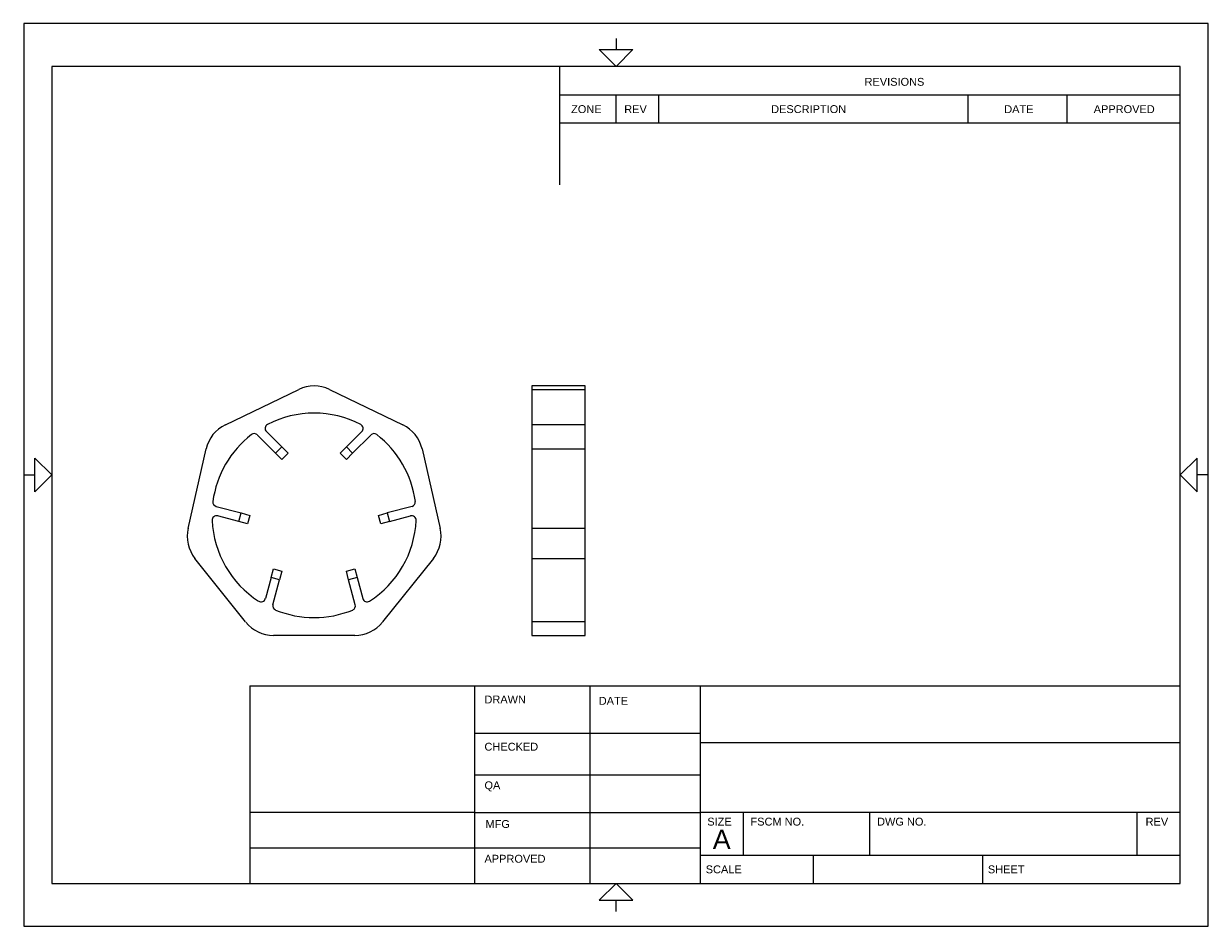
# Model space of a CAD drawing. Extents: x 0.3 to 10.8, y 0.2 to 8.2.
import ezdxf

# ---------------------------------------------------------------- set-up
doc = ezdxf.new("R2010")
doc.units = 0
doc.header["$MEASUREMENT"] = 0
for name, color, linetype in [('CONTINUOUS', 7, 'CONTINUOUS'), ('TANGENT_EDGES', 7, 'CONTINUOUS'), ('VISIBLE', 7, 'CONTINUOUS')]:
    doc.layers.add(name, color=color, linetype=linetype)
doc.styles.get("Standard").update_dxf_attribs({"font": 'txt', "height": 0.125})

# ---------------------------------------------------------------- blocks, each defined once
blk = doc.blocks.new('BLOCK0')
at = {"layer": 'CONTINUOUS'}
for p, q in [((10.761, 8.235), (0.261, 8.235)), ((0.261, 8.235), (0.261, 0.235)), ((10.761, 0.235), (10.761, 8.235)), ((5.511, 8.105), (5.511, 8.005)), ((10.511, 7.855), (0.511, 7.855)), ((0.511, 7.855), (0.511, 0.615)), ((5.011, 7.855), (5.011, 6.807)), ((10.511, 0.615), (10.511, 7.855)), ((5.011, 7.605), (10.511, 7.605)), ((5.511, 7.355), (5.511, 7.605)), ((5.891, 7.355), (5.891, 7.605)), ((8.631, 7.355), (8.631, 7.605)), ((9.511, 7.355), (9.511, 7.605)), ((5.011, 7.355), (10.511, 7.355)), ((0.261, 4.235), (0.361, 4.235)), ((10.761, 4.235), (10.661, 4.235)), ((2.265, 2.365), (2.265, 0.615)), ((2.265, 2.365), (10.511, 2.365)), ((4.261, 0.615), (4.261, 2.365)), ((5.278, 2.365), (5.278, 0.615)), ((6.261, 0.615), (6.261, 2.365)), ((4.261, 1.946), (6.261, 1.946)), ((6.261, 1.865), (10.511, 1.865)), ((4.261, 1.578), (6.261, 1.578)), ((4.261, 1.244), (2.265, 1.244)), ((4.261, 1.244), (6.261, 1.244)), ((6.261, 1.245), (10.511, 1.245)), ((6.641, 0.865), (6.641, 1.245)), ((7.761, 0.865), (7.761, 1.245)), ((10.131, 0.865), (10.131, 1.245)), ((4.261, 0.927), (2.265, 0.927)), ((4.261, 0.93), (6.261, 0.93)), ((6.261, 0.865), (10.511, 0.865)), ((7.261, 0.615), (7.261, 0.865)), ((8.761, 0.615), (8.761, 0.865)), ((0.511, 0.615), (10.511, 0.615)), ((5.511, 0.365), (5.511, 0.465)), ((0.261, 0.235), (10.761, 0.235))]:
    blk.add_line(p, q, dxfattribs=at)
for points in [[(5.361, 8.005), (5.661, 8.005), (5.511, 7.855), (5.511, 7.855), (5.361, 8.005)], [(0.361, 4.085), (0.361, 4.385), (0.511, 4.235), (0.511, 4.235), (0.361, 4.085)], [(10.661, 4.085), (10.661, 4.385), (10.511, 4.235), (10.511, 4.235), (10.661, 4.085)], [(5.361, 0.465), (5.661, 0.465), (5.511, 0.615), (5.511, 0.615), (5.361, 0.465)]]:
    blk.add_lwpolyline(points, dxfattribs=at)
at = {"layer": 'CONTINUOUS', "attachment_point": 4}
for s, insert, char_height in [('{\\fArial|b0|i0|c0|p0;\\C7;REVISIONS}{\\fArial|b0|i0|c0|p0;\\C7;}', (7.714, 7.719), 0.06968), ('{\\fArial|b0|i0|c0|p0;\\C7;ZONE}{\\fArial|b0|i0|c0|p0;\\C7;}', (5.113, 7.477), 0.06968), ('{\\fArial|b0|i0|c0|p0;\\C7;REV}{\\fArial|b0|i0|c0|p0;\\C7;}', (5.584, 7.477), 0.06968), ('{\\fArial|b0|i0|c0|p0;\\C7;DESCRIPTION}{\\fArial|b0|i0|c0|p0;\\C7;}', (6.886, 7.477), 0.06968), ('{\\fArial|b0|i0|c0|p0;\\C7;DATE}{\\fArial|b0|i0|c0|p0;\\C7;}', (8.952, 7.477), 0.06968), ('{\\fArial|b0|i0|c0|p0;\\C7;APPROVED}{\\fArial|b0|i0|c0|p0;\\C7;}', (9.745, 7.477), 0.06968), ('{\\fArial|b0|i0|c0|p0;\\C7;DRAWN}{\\fArial|b0|i0|c0|p0;\\C7;}', (4.345, 2.245), 0.06968), ('{\\fArial|b0|i0|c0|p0;\\C7;DATE}{\\fArial|b0|i0|c0|p0;\\C7;}', (5.358, 2.233), 0.06968), ('{\\fArial|b0|i0|c0|p0;\\C7;}', (4.345, 2.074), 0.08958), ('{\\fArial|b0|i0|c0|p0;\\C7;}', (5.349, 2.078), 0.08958), ('{\\fArial|b0|i0|c0|p0;\\C7;CHECKED}{\\fArial|b0|i0|c0|p0;\\C7;}', (4.345, 1.826), 0.06968), ('{\\fArial|b0|i0|c0|p0;\\C7;QA}{\\fArial|b0|i0|c0|p0;\\C7;}', (4.345, 1.475), 0.06968), ('{\\fArial|b0|i0|c0|p0;\\C7;MFG}{\\fArial|b0|i0|c0|p0;\\C7;}', (4.354, 1.141), 0.06968), ('{\\fArial|b0|i0|c0|p0;\\C7;SIZE}{\\fArial|b0|i0|c0|p0;\\C7;}', (6.32, 1.162), 0.06968), ('{\\fArial|b0|i0|c0|p0;\\C7;FSCM NO.}{\\fArial|b0|i0|c0|p0;\\C7;}', (6.703, 1.162), 0.06968), ('{\\fArial|b0|i0|c0|p0;\\C7;DWG NO.}{\\fArial|b0|i0|c0|p0;\\C7;}', (7.825, 1.162), 0.06968), ('{\\fArial|b0|i0|c0|p0;\\C7;REV}{\\fArial|b0|i0|c0|p0;\\C7;}', (10.205, 1.162), 0.06968), ('{\\fArial|b0|i0|c0|p0;\\C7;A}{\\fArial|b0|i0|c0|p0;\\C7;}', (6.369, 1.006), 0.16921), ('{\\fArial|b0|i0|c0|p0;\\C7;}', (8.292, 1.011), 0.08958), ('{\\fArial|b0|i0|c0|p0;\\C7;APPROVED}{\\fArial|b0|i0|c0|p0;\\C7;}', (4.345, 0.833), 0.06968), ('{\\fArial|b0|i0|c0|p0;\\C7;SCALE}{\\fArial|b0|i0|c0|p0;\\C7;}', (6.306, 0.739), 0.06968), ('{\\fArial|b0|i0|c0|p0;\\C7;SHEET}{\\fArial|b0|i0|c0|p0;\\C7;}', (8.807, 0.739), 0.06968)]:
    blk.add_mtext(s, dxfattribs=dict(at, insert=insert, char_height=char_height))

msp = doc.modelspace()

# ---------------------------------------------------------------- linework, layer by layer
at = {"layer": 'TANGENT_EDGES'}
for p, q in [((4.766, 4.993), (5.238, 4.993)), ((5.238, 4.68), (4.766, 4.68)), ((4.766, 4.466), (5.238, 4.466)), ((5.238, 3.762), (4.766, 3.762)), ((4.766, 3.496), (5.238, 3.496)), ((5.238, 2.932), (4.766, 2.932))]:
    msp.add_line(p, q, dxfattribs=at)
at = {"layer": 'VISIBLE'}
for p, q in [((2.049, 4.68), (2.699, 4.993)), ((2.972, 4.993), (3.622, 4.68)), ((4.766, 5.024), (4.766, 4.993)), ((5.238, 5.024), (4.766, 5.024)), ((4.766, 4.993), (4.766, 4.68)), ((5.238, 4.993), (5.238, 5.024)), ((5.238, 4.68), (5.238, 4.993)), ((2.55, 4.483), (2.413, 4.62)), ((3.121, 4.483), (3.258, 4.62)), ((4.766, 4.68), (4.766, 4.466)), ((5.238, 4.466), (5.238, 4.68)), ((2.332, 4.589), (2.494, 4.427)), ((3.338, 4.589), (3.176, 4.427)), ((1.718, 3.762), (1.878, 4.466)), ((2.494, 4.427), (2.55, 4.483)), ((2.55, 4.372), (2.494, 4.427)), ((2.55, 4.483), (2.606, 4.427)), ((2.606, 4.427), (2.55, 4.372)), ((3.065, 4.427), (3.121, 4.483)), ((3.121, 4.372), (3.065, 4.427)), ((3.121, 4.483), (3.176, 4.427)), ((3.176, 4.427), (3.121, 4.372)), ((3.792, 4.466), (3.953, 3.762)), ((4.766, 4.466), (4.766, 3.762)), ((5.238, 3.762), (5.238, 4.466)), ((1.967, 3.957), (2.188, 3.898)), ((2.168, 3.822), (2.188, 3.898)), ((2.188, 3.898), (2.264, 3.877)), ((3.406, 3.877), (3.482, 3.898)), ((3.704, 3.957), (3.482, 3.898)), ((3.482, 3.898), (3.503, 3.822)), ((2.168, 3.822), (1.98, 3.872)), ((2.244, 3.801), (2.168, 3.822)), ((2.264, 3.877), (2.244, 3.801)), ((3.427, 3.801), (3.406, 3.877)), ((3.503, 3.822), (3.427, 3.801)), ((3.503, 3.822), (3.69, 3.872)), ((4.766, 3.762), (4.766, 3.496)), ((5.238, 3.496), (5.238, 3.762)), ((2.228, 2.932), (1.778, 3.496)), ((3.892, 3.496), (3.442, 2.932)), ((4.766, 3.496), (4.766, 2.932)), ((5.238, 2.932), (5.238, 3.496)), ((2.453, 3.327), (2.474, 3.403)), ((2.474, 3.403), (2.55, 3.383)), ((2.55, 3.383), (2.529, 3.307)), ((3.121, 3.383), (3.197, 3.403)), ((3.141, 3.307), (3.121, 3.383)), ((3.197, 3.403), (3.217, 3.327)), ((2.453, 3.327), (2.403, 3.14)), ((2.529, 3.307), (2.453, 3.327)), ((2.47, 3.085), (2.529, 3.307)), ((3.217, 3.327), (3.141, 3.307)), ((3.2, 3.085), (3.141, 3.307)), ((3.217, 3.327), (3.267, 3.14)), ((4.766, 2.932), (4.766, 2.813)), ((5.238, 2.813), (5.238, 2.932)), ((3.196, 2.813), (2.475, 2.813)), ((4.766, 2.813), (5.238, 2.813))]:
    msp.add_line(p, q, dxfattribs=at)
for centre, radius, start, end in [((2.835, 4.709), 0.315, 64.2857, 115.7143), ((2.835, 3.877), 0.906, 62.8755, 117.1245), ((2.185, 4.396), 0.315, 115.7143, 167.1429), ((2.44, 4.648), 0.0394, 117.1245, 225), ((3.23, 4.648), 0.0394, 315, 62.8755), ((3.485, 4.396), 0.315, 12.8571, 64.2857), ((2.835, 3.877), 0.906, 127.8117, 172.1883), ((2.304, 4.562), 0.0394, 45, 127.8117), ((3.366, 4.562), 0.0394, 52.1883, 135), ((2.835, 3.877), 0.906, 7.8117, 52.1883), ((1.977, 3.995), 0.0394, 172.1883, 255), ((3.693, 3.995), 0.0394, 285, 7.8117), ((1.97, 3.834), 0.0394, 75, 182.8755), ((2.835, 3.877), 0.906, 182.8755, 237.1245), ((2.835, 3.877), 0.906, 302.8755, 357.1245), ((3.7, 3.834), 0.0394, 357.1245, 105), ((2.025, 3.692), 0.315, 167.1429, 218.5714), ((3.646, 3.692), 0.315, 321.4286, 12.8571), ((2.365, 3.15), 0.0394, 237.1245, 345), ((2.508, 3.075), 0.0394, 165, 247.8117), ((3.162, 3.075), 0.0394, 292.1883, 15), ((3.305, 3.15), 0.0394, 195, 302.8755), ((2.835, 3.877), 0.906, 247.8117, 292.1883), ((2.475, 3.128), 0.315, 218.5714, 270), ((3.196, 3.128), 0.315, 270, 321.4286)]:
    msp.add_arc(centre, radius, start, end, dxfattribs=at)

# ---------------------------------------------------------------- block references
at = {"layer": 'CONTINUOUS'}
msp.add_blockref('BLOCK0', (0, 0), dxfattribs=at)

doc.saveas('drawing.dxf')
